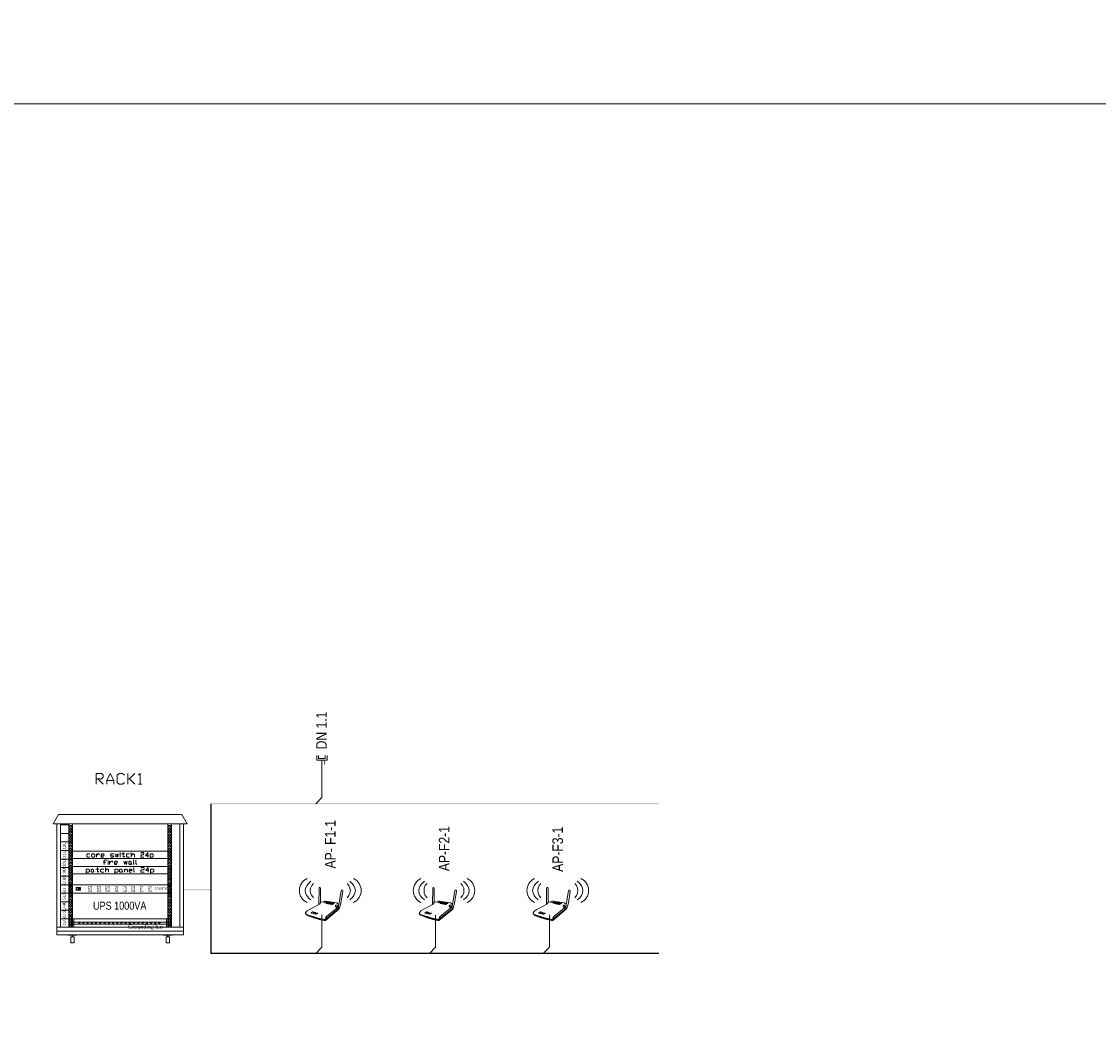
# Model space of a CAD drawing. Header units: millimetres. Extents: x 413 to 305578, y 115 to 38116.
# Tile 193 of 194: x 266504 to 286899, y 19217 to 38073. Entities that reach past the tile are written whole.
import ezdxf

# ---------------------------------------------------------------- set-up
doc = ezdxf.new("R2010")
doc.units = ezdxf.units.MM
for name, color, linetype in [('PDF _0', 1, 'Continuous'), ('PDF _CKC', 7, 'Continuous'), ('PDF _DN-Data-G', 5, 'Continuous'), ('PDF _E-ElectComm-G', 5, 'Continuous'), ('PDF _eleqtrooba', 7, 'Continuous'), ('PDF _Текст', 7, 'Continuous'), ('PDF _Форматка', 7, 'Continuous')]:
    doc.layers.add(name, color=color, linetype=linetype)
doc.styles.add('PDF Arial Narrow', font='ARIALN.TTF')
doc.styles.add('PDF Sylfaen', font='sylfaen.ttf')
doc.styles.add('PDF TimesNewRomanPSMT', font='arial.ttf')

msp = doc.modelspace()

# ---------------------------------------------------------------- linework, layer by layer
at = {"layer": 'PDF _0', "color": 4, "lineweight": 0}
for points in [[(272194, 23991), (272194, 23382), (272075, 23263)], [(272194, 21158), (272194, 20550), (272075, 20430)], [(274346, 21158), (274346, 20550), (274231, 20430)], [(276502, 21158), (276502, 20550), (276383, 20430)]]:
    msp.add_lwpolyline(points, dxfattribs=at)
at = {"layer": 'PDF _0', "color": 7, "lineweight": 0}
for points in [[(267918, 23637), (267918, 23835), (268017, 23835), (268049, 23804), (268049, 23768), (268017, 23736), (267918, 23736)], [(267950, 23736), (268049, 23637)], [(268117, 23637), (268117, 23704), (268184, 23835), (268252, 23704), (268252, 23637)], [(268117, 23704), (268252, 23704)], [(268451, 23668), (268419, 23637), (268352, 23637), (268316, 23668), (268316, 23804), (268352, 23835), (268419, 23835), (268451, 23804)], [(268519, 23637), (268519, 23835)], [(268650, 23835), (268550, 23736), (268519, 23736)], [(268550, 23736), (268650, 23637)], [(268717, 23804), (268749, 23835), (268749, 23637)], [(268717, 23637), (268785, 23637)], [(267242, 22885), (267242, 20924), (267170, 20924), (267170, 22885)], [(267468, 22885), (267468, 20924), (267401, 20924), (267401, 22885)], [(269342, 22885), (269342, 20924), (269274, 20924), (269274, 22885)], [(269505, 22885), (269505, 20924), (269573, 20924), (269573, 22885)], [(267441, 21707), (267425, 21707)], [(267425, 21683), (267441, 21683)], [(269314, 21707), (269298, 21707)], [(269298, 21683), (269314, 21683)], [(267441, 21616), (267425, 21616)], [(267425, 21588), (267441, 21588)], [(269314, 21616), (269298, 21616)], [(269298, 21588), (269314, 21588)]]:
    msp.add_lwpolyline(points, dxfattribs=at)
at = {"layer": 'PDF _0', "color": 251, "lineweight": 0, "true_color": 0x545454, "const_width": 27.8}
msp.add_lwpolyline([(278579, 20432), (270092, 20432), (270092, 23263)], dxfattribs=at)
at = {"layer": 'PDF _0', "color": 7, "lineweight": 0}
for points in [[(267206, 23060), (267102, 22885), (269640, 22885), (269537, 23060)], [(267417, 22853), (267452, 22853), (267452, 22821), (267417, 22821)], [(269294, 22853), (269326, 22853), (269326, 22821), (269294, 22821)], [(267417, 22797), (267452, 22797), (267452, 22765), (267417, 22765)], [(267417, 22742), (267452, 22742), (267452, 22710), (267417, 22710)], [(267417, 22690), (267452, 22690), (267452, 22658), (267417, 22658)], [(269294, 22797), (269326, 22797), (269326, 22765), (269294, 22765)], [(269294, 22742), (269326, 22742), (269326, 22710), (269294, 22710)], [(269294, 22690), (269326, 22690), (269326, 22658), (269294, 22658)], [(267417, 22634), (267452, 22634), (267452, 22602), (267417, 22602)], [(267417, 22578), (267452, 22578), (267452, 22547), (267417, 22547)], [(267417, 22531), (267452, 22531), (267452, 22495), (267417, 22495)], [(267417, 22475), (267452, 22475), (267452, 22439), (267417, 22439)], [(269294, 22634), (269326, 22634), (269326, 22602), (269294, 22602)], [(269294, 22578), (269326, 22578), (269326, 22547), (269294, 22547)], [(269294, 22531), (269326, 22531), (269326, 22495), (269294, 22495)], [(269294, 22475), (269326, 22475), (269326, 22439), (269294, 22439)], [(267417, 22419), (267452, 22419), (267452, 22384), (267417, 22384)], [(267417, 22368), (267452, 22368), (267452, 22336), (267417, 22336)], [(267417, 22312), (267452, 22312), (267452, 22280), (267417, 22280)], [(267417, 22256), (267452, 22256), (267452, 22224), (267417, 22224)], [(269294, 22419), (269326, 22419), (269326, 22384), (269294, 22384)], [(269294, 22368), (269326, 22368), (269326, 22336), (269294, 22336)], [(269294, 22312), (269326, 22312), (269326, 22280), (269294, 22280)], [(269294, 22256), (269326, 22256), (269326, 22224), (269294, 22224)], [(267417, 22205), (267452, 22205), (267452, 22173), (267417, 22173)], [(267417, 22149), (267452, 22149), (267452, 22117), (267417, 22117)], [(267417, 22093), (267452, 22093), (267452, 22061), (267417, 22061)], [(267417, 22045), (267452, 22045), (267452, 22010), (267417, 22010)], [(269294, 22205), (269326, 22205), (269326, 22173), (269294, 22173)], [(269294, 22149), (269326, 22149), (269326, 22117), (269294, 22117)], [(269294, 22093), (269326, 22093), (269326, 22061), (269294, 22061)], [(269294, 22045), (269326, 22045), (269326, 22010), (269294, 22010)], [(267417, 21990), (267452, 21990), (267452, 21954), (267417, 21954)], [(267417, 21934), (267452, 21934), (267452, 21898), (267417, 21898)], [(267417, 21882), (267452, 21882), (267452, 21850), (267417, 21850)], [(267417, 21827), (267452, 21827), (267452, 21795), (267417, 21795)], [(269294, 21990), (269326, 21990), (269326, 21954), (269294, 21954)], [(269294, 21934), (269326, 21934), (269326, 21898), (269294, 21898)], [(269294, 21882), (269326, 21882), (269326, 21850), (269294, 21850)], [(269294, 21827), (269326, 21827), (269326, 21795), (269294, 21795)], [(267417, 21771), (267452, 21771), (267452, 21739), (267417, 21739)], [(267417, 21723), (267452, 21723), (267452, 21687), (267417, 21687)], [(267417, 21667), (267452, 21667), (267452, 21632), (267417, 21632)], [(269294, 21771), (269326, 21771), (269326, 21739), (269294, 21739)], [(269294, 21723), (269326, 21723), (269326, 21687), (269294, 21687)], [(269294, 21667), (269326, 21667), (269326, 21632), (269294, 21632)], [(267417, 21612), (267452, 21612), (267452, 21576), (267417, 21576)], [(267417, 21560), (267452, 21560), (267452, 21528), (267417, 21528)], [(267417, 21504), (267452, 21504), (267452, 21473), (267417, 21473)], [(267417, 21449), (267452, 21449), (267452, 21417), (267417, 21417)], [(269294, 21612), (269326, 21612), (269326, 21576), (269294, 21576)], [(269294, 21560), (269326, 21560), (269326, 21528), (269294, 21528)], [(269294, 21504), (269326, 21504), (269326, 21473), (269294, 21473)], [(269294, 21449), (269326, 21449), (269326, 21417), (269294, 21417)], [(267417, 21397), (267452, 21397), (267452, 21365), (267417, 21365)], [(267417, 21341), (267452, 21341), (267452, 21309), (267417, 21309)], [(267417, 21286), (267452, 21286), (267452, 21254), (267417, 21254)], [(267417, 21238), (267452, 21238), (267452, 21202), (267417, 21202)], [(269294, 21397), (269326, 21397), (269326, 21365), (269294, 21365)], [(269294, 21341), (269326, 21341), (269326, 21309), (269294, 21309)], [(269294, 21286), (269326, 21286), (269326, 21254), (269294, 21254)], [(269294, 21238), (269326, 21238), (269326, 21202), (269294, 21202)], [(267401, 21083), (267492, 21083), (267492, 20924), (267401, 20924)], [(267417, 21182), (267452, 21182), (267452, 21146), (267417, 21146)], [(267417, 21126), (267452, 21126), (267452, 21091), (267417, 21091)], [(267417, 21075), (267452, 21075), (267452, 21043), (267417, 21043)], [(267417, 21019), (267452, 21019), (267452, 20987), (267417, 20987)], [(269251, 21083), (269342, 21083), (269342, 20924), (269251, 20924)], [(269294, 21182), (269326, 21182), (269326, 21146), (269294, 21146)], [(269294, 21126), (269326, 21126), (269326, 21091), (269294, 21091)], [(269294, 21075), (269326, 21075), (269326, 21043), (269294, 21043)], [(269294, 21019), (269326, 21019), (269326, 20987), (269294, 20987)], [(267170, 20924), (269573, 20924), (269573, 20852), (267170, 20852)], [(267170, 20852), (269573, 20852), (269573, 20784), (267170, 20784)], [(267417, 20963), (267452, 20963), (267452, 20932), (267417, 20932)], [(269294, 20963), (269326, 20963), (269326, 20932), (269294, 20932)], [(267389, 20784), (267548, 20784), (267548, 20772), (267389, 20772)], [(267437, 20745), (267500, 20745), (267500, 20629), (267437, 20629)], [(267472, 20772), (267464, 20772), (267464, 20745), (267472, 20745)], [(269354, 20784), (269195, 20784), (269195, 20772), (269354, 20772)], [(269306, 20745), (269243, 20745), (269243, 20629), (269306, 20629)], [(269278, 20772), (269270, 20772), (269270, 20745), (269278, 20745)]]:
    msp.add_lwpolyline(points, close=True, dxfattribs=at)
at = {"layer": 'PDF _0', "color": 252, "lineweight": 0, "true_color": 0x989898}
msp.add_lwpolyline([(267401, 22885), (267401, 22861), (267242, 22861), (267242, 22885)], dxfattribs=at)
for points in [[(267242, 22861), (267401, 22861), (267401, 22698), (267242, 22698)], [(267242, 22698), (267401, 22698), (267401, 22539), (267242, 22539)], [(267242, 22539), (267401, 22539), (267401, 22376), (267242, 22376)], [(267242, 22376), (267401, 22376), (267401, 22216), (267242, 22216)], [(267242, 22216), (267401, 22216), (267401, 22053), (267242, 22053)], [(267242, 22053), (267401, 22053), (267401, 21890), (267242, 21890)], [(267242, 21890), (267401, 21890), (267401, 21731), (267242, 21731)], [(267242, 21731), (267401, 21731), (267401, 21568), (267242, 21568)], [(267242, 21568), (267401, 21568), (267401, 21405), (267242, 21405)], [(267242, 21405), (267401, 21405), (267401, 21246), (267242, 21246)], [(267242, 21246), (267401, 21246), (267401, 21083), (267242, 21083)], [(267242, 21083), (267401, 21083), (267401, 20924), (267242, 20924)]]:
    msp.add_lwpolyline(points, close=True, dxfattribs=at)
at = {"layer": 'PDF _0', "lineweight": 0}
for points in [[(267620, 21624), (267620, 21675), (267540, 21675), (267540, 21624)], [(267401, 21568), (269342, 21568), (269342, 21083), (267401, 21083)]]:
    msp.add_lwpolyline(points, close=True, dxfattribs=at)
for points in [[(267560, 21660), (267560, 21640)], [(267580, 21675), (267580, 21624)]]:
    msp.add_lwpolyline(points, dxfattribs=at)
at = {"layer": 'PDF _0', "color": 5, "lineweight": 0, "const_width": 3.98}
for points in [[(267836, 21701), (267836, 21594), (267773, 21594), (267773, 21701)], [(267999, 21701), (267999, 21594), (267936, 21594), (267936, 21701)], [(268163, 21701), (268163, 21594), (268099, 21594), (268099, 21701)], [(268326, 21701), (268326, 21594), (268262, 21594), (268262, 21701)], [(268485, 21701), (268485, 21594), (268425, 21594), (268425, 21701)], [(268648, 21701), (268648, 21594), (268588, 21594), (268588, 21701)], [(268811, 21701), (268811, 21594), (268751, 21594), (268751, 21701)], [(268974, 21701), (268974, 21594), (268914, 21594), (268914, 21701)]]:
    msp.add_lwpolyline(points, close=True, dxfattribs=at)
at = {"layer": 'PDF _0', "color": 3, "lineweight": 0}
msp.add_lwpolyline([(269342, 21023), (267401, 21023), (267401, 20983), (269342, 20983)], close=True, dxfattribs=at)
at = {"layer": 'PDF _0', "lineweight": 0}
msp.add_circle((267596, 21650), 9.94, dxfattribs=at)
at = {"layer": 'PDF _0', "color": 3, "lineweight": 0}
for centre in [(267596, 21006), (267676, 21006), (267755, 21006), (267835, 21006), (267914, 21006), (267998, 21006), (268078, 21006), (268157, 21006), (268237, 21006), (268316, 21006), (268396, 21006), (268475, 21006), (268555, 21006), (268635, 21006), (268718, 21006), (268798, 21006), (268877, 21006), (268957, 21006), (269036, 21006), (269116, 21006)]:
    msp.add_circle(centre, 13.9, dxfattribs=at)
at = {"layer": 'PDF _0', "color": 7, "lineweight": 0}
for centre, start, end in [((267421, 21698), 89.9999, 270.0001), ((267421, 21607), 89.9999, 270.0001), ((267437, 21698), 269.9999, 90.0001), ((267437, 21607), 269.9999, 90.0001), ((269295, 21698), 89.9999, 270.0001), ((269295, 21607), 89.9999, 270.0001), ((269311, 21698), 269.9999, 90.0001), ((269311, 21607), 269.9999, 90.0001)]:
    msp.add_arc(centre, 13.9, start, end, dxfattribs=at)
at = {"layer": 'PDF _0', "color": 251, "true_color": 0x545454, "transparency": 33554559}
for points in [[(270094, 23279), (270094, 23251), (278579, 23279)], [(270094, 23251), (278579, 23279), (278579, 23251)], [(269573, 21652), (269573, 21624), (270094, 21652)], [(269573, 21624), (270094, 21652), (270094, 21624)]]:
    msp.add_solid(points, dxfattribs=at)
at = {"layer": 'PDF _0', "color": 5, "transparency": 33554559}
for points in [[(267799, 21660), (267787, 21660), (267799, 21636)], [(267787, 21660), (267799, 21636), (267787, 21636)], [(267822, 21683), (267814, 21683), (267822, 21663)], [(267814, 21683), (267822, 21663), (267814, 21663)], [(267822, 21632), (267814, 21632), (267822, 21612)], [(267814, 21632), (267822, 21612), (267814, 21612)], [(267962, 21660), (267950, 21660), (267962, 21636)], [(267950, 21660), (267962, 21636), (267950, 21636)], [(267986, 21683), (267978, 21683), (267986, 21663)], [(267978, 21683), (267986, 21663), (267978, 21663)], [(267986, 21632), (267978, 21632), (267986, 21612)], [(267978, 21632), (267986, 21612), (267978, 21612)], [(268121, 21660), (268113, 21660), (268121, 21636)], [(268113, 21660), (268121, 21636), (268113, 21636)], [(268149, 21683), (268137, 21683), (268149, 21663)], [(268137, 21683), (268149, 21663), (268137, 21663)], [(268149, 21632), (268137, 21632), (268149, 21612)], [(268137, 21632), (268149, 21612), (268137, 21612)], [(268284, 21660), (268276, 21660), (268284, 21636)], [(268276, 21660), (268284, 21636), (268276, 21636)], [(268312, 21683), (268300, 21683), (268312, 21663)], [(268300, 21683), (268312, 21663), (268300, 21663)], [(268312, 21632), (268300, 21632), (268312, 21612)], [(268300, 21632), (268312, 21612), (268300, 21612)], [(268447, 21660), (268439, 21660), (268447, 21636)], [(268439, 21660), (268447, 21636), (268439, 21636)], [(268475, 21683), (268463, 21683), (268475, 21663)], [(268463, 21683), (268475, 21663), (268463, 21663)], [(268475, 21632), (268463, 21632), (268475, 21612)], [(268463, 21632), (268475, 21612), (268463, 21612)], [(268610, 21660), (268602, 21660), (268610, 21636)], [(268602, 21660), (268610, 21636), (268602, 21636)], [(268638, 21683), (268626, 21683), (268638, 21663)], [(268626, 21683), (268638, 21663), (268626, 21663)], [(268638, 21632), (268626, 21632), (268638, 21612)], [(268626, 21632), (268638, 21612), (268626, 21612)], [(268773, 21660), (268761, 21660), (268773, 21636)], [(268761, 21660), (268773, 21636), (268761, 21636)], [(268797, 21683), (268789, 21683), (268797, 21663)], [(268789, 21683), (268797, 21663), (268789, 21663)], [(268797, 21632), (268789, 21632), (268797, 21612)], [(268789, 21632), (268797, 21612), (268789, 21612)], [(268936, 21660), (268924, 21660), (268936, 21636)], [(268924, 21660), (268936, 21636), (268924, 21636)], [(268960, 21683), (268952, 21683), (268960, 21663)], [(268952, 21683), (268960, 21663), (268952, 21663)], [(268960, 21632), (268952, 21632), (268960, 21612)], [(268952, 21632), (268960, 21612), (268952, 21612)]]:
    msp.add_solid(points, dxfattribs=at)
at = {"layer": 'PDF _CKC', "lineweight": 0}
msp.add_lwpolyline([(269342, 21731), (269342, 21568), (267401, 21568), (267401, 21731)], close=True, dxfattribs=at)
at = {"layer": 'PDF _DN-Data-G', "lineweight": 0}
for points in [[(271979, 21445), (271936, 21484), (271904, 21528), (271884, 21572), (271876, 21620), (271884, 21667), (271904, 21711), (271936, 21755), (271983, 21795)], [(272031, 21484), (271999, 21528), (271979, 21572), (271971, 21620), (271979, 21667), (271999, 21715), (272031, 21755)], [(272166, 21389), (272166, 21667), (272158, 21675), (272150, 21679), (272143, 21671), (272139, 21660), (272135, 21365), (272147, 21361)], [(272672, 21484), (272703, 21528), (272723, 21572), (272731, 21620), (272723, 21667), (272703, 21715), (272672, 21755)], [(272719, 21445), (272767, 21484), (272799, 21528), (272819, 21572), (272827, 21620), (272819, 21667), (272799, 21711), (272767, 21755), (272719, 21795)], [(274135, 21445), (274092, 21484), (274056, 21528), (274036, 21572), (274028, 21620), (274036, 21667), (274056, 21711), (274092, 21755), (274135, 21795)], [(274187, 21484), (274151, 21528), (274132, 21572), (274128, 21620), (274132, 21667), (274151, 21715), (274187, 21755)], [(274318, 21389), (274318, 21667), (274315, 21675), (274303, 21679), (274295, 21671), (274291, 21660), (274287, 21365), (274303, 21361)], [(274824, 21484), (274856, 21528), (274879, 21572), (274883, 21620), (274879, 21667), (274856, 21715), (274824, 21755)], [(274875, 21445), (274919, 21484), (274955, 21528), (274975, 21572), (274979, 21620), (274975, 21667), (274951, 21711), (274919, 21755), (274875, 21795)], [(276288, 21445), (276244, 21484), (276212, 21528), (276192, 21572), (276184, 21620), (276192, 21667), (276212, 21711), (276244, 21755), (276292, 21795)], [(276339, 21484), (276307, 21528), (276288, 21572), (276280, 21620), (276288, 21667), (276307, 21715), (276339, 21755)], [(276475, 21389), (276475, 21667), (276467, 21675), (276459, 21679), (276451, 21671), (276447, 21660), (276443, 21365), (276455, 21361)], [(276980, 21484), (277012, 21528), (277031, 21572), (277039, 21620), (277031, 21667), (277012, 21715), (276980, 21755)], [(277027, 21445), (277075, 21484), (277107, 21528), (277127, 21572), (277135, 21620), (277127, 21667), (277107, 21711), (277075, 21755), (277027, 21795)], [(271904, 21166), (271936, 21146), (272011, 21122), (272147, 21083), (272258, 21063), (272516, 21282), (272512, 21266), (272258, 21051), (272234, 21051), (272143, 21071), (272019, 21107), (271920, 21146), (271904, 21154), (271904, 21170), (271888, 21174), (271884, 21182), (271884, 21198), (271896, 21214), (271916, 21234), (271956, 21258), (272158, 21369), (272162, 21385), (272174, 21397), (272186, 21405), (272214, 21401), (272246, 21421), (272270, 21421), (272473, 21385), (272489, 21377), (272501, 21369), (272509, 21349)], [(274056, 21166), (274092, 21146), (274167, 21122), (274299, 21083), (274410, 21063), (274673, 21282), (274669, 21266), (274410, 21051), (274386, 21051), (274295, 21071), (274171, 21107), (274076, 21146), (274056, 21154), (274056, 21170), (274040, 21174), (274036, 21182), (274040, 21198), (274052, 21214), (274068, 21234), (274112, 21258), (274315, 21369), (274315, 21385), (274326, 21397), (274342, 21405), (274370, 21401), (274398, 21421), (274422, 21421), (274625, 21385), (274645, 21377), (274653, 21369), (274665, 21349)], [(276212, 21166), (276244, 21146), (276319, 21122), (276455, 21083), (276566, 21063), (276825, 21282), (276821, 21266), (276566, 21051), (276542, 21051), (276451, 21071), (276327, 21107), (276228, 21146), (276212, 21154), (276212, 21170), (276196, 21174), (276192, 21182), (276192, 21198), (276204, 21214), (276224, 21234), (276264, 21258), (276467, 21369), (276471, 21385), (276483, 21397), (276494, 21405), (276522, 21401), (276554, 21421), (276578, 21421), (276781, 21385), (276797, 21377), (276809, 21369), (276817, 21349)], [(272509, 21282), (272254, 21071), (272123, 21099), (272027, 21126), (271940, 21154), (271896, 21174), (271888, 21178), (271884, 21190)], [(272254, 21071), (272258, 21095), (272278, 21126), (272473, 21286), (272461, 21305), (272453, 21321), (272449, 21333), (272453, 21341), (272461, 21345), (272477, 21341), (272481, 21337)], [(272493, 21298), (272489, 21290), (272485, 21290), (272481, 21294), (272477, 21305), (272481, 21317), (272485, 21329), (272489, 21333), (272493, 21329), (272493, 21321), (272505, 21321)], [(272493, 21321), (272489, 21313), (272489, 21305), (272493, 21298), (272505, 21298)], [(274665, 21282), (274410, 21071), (274279, 21099), (274183, 21126), (274092, 21154), (274052, 21174), (274040, 21178), (274040, 21190)], [(274398, 21389), (274398, 21389)], [(274410, 21071), (274414, 21095), (274430, 21126), (274629, 21286), (274617, 21305), (274605, 21321), (274605, 21333), (274609, 21341), (274617, 21345), (274629, 21341), (274637, 21337)], [(274649, 21298), (274645, 21290), (274637, 21290), (274633, 21294), (274633, 21305), (274633, 21317), (274637, 21329), (274645, 21333), (274645, 21329), (274649, 21321), (274661, 21321)], [(274649, 21321), (274645, 21313), (274645, 21305), (274649, 21298), (274657, 21298)], [(276817, 21282), (276562, 21071), (276431, 21099), (276335, 21126), (276248, 21154), (276204, 21174), (276196, 21178), (276192, 21190)], [(276562, 21071), (276566, 21095), (276586, 21126), (276781, 21286), (276769, 21305), (276761, 21321), (276757, 21333), (276761, 21341), (276769, 21345), (276785, 21341), (276789, 21337)], [(276801, 21298), (276797, 21290), (276793, 21290), (276789, 21294), (276785, 21305), (276789, 21317), (276793, 21329), (276797, 21333), (276801, 21329), (276801, 21321), (276813, 21321)], [(276801, 21321), (276797, 21313), (276797, 21305), (276801, 21298), (276813, 21298)]]:
    msp.add_lwpolyline(points, dxfattribs=at)
for points in [[(272509, 21282), (272524, 21282), (272552, 21385), (272588, 21604), (272588, 21616), (272580, 21624), (272564, 21624), (272556, 21612), (272505, 21317), (272505, 21294)], [(274665, 21282), (274680, 21282), (274704, 21385), (274740, 21604), (274740, 21616), (274732, 21624), (274716, 21624), (274712, 21612), (274657, 21317), (274657, 21294)], [(276817, 21282), (276833, 21282), (276860, 21385), (276896, 21604), (276896, 21616), (276888, 21624), (276872, 21624), (276864, 21612), (276813, 21317), (276813, 21294)], [(272007, 21194), (272031, 21206), (272035, 21214), (272031, 21214), (272015, 21214), (271991, 21202), (271987, 21194), (271991, 21190)], [(272242, 21385), (272254, 21385), (272290, 21405), (272294, 21409), (272286, 21409), (272282, 21409), (272246, 21389), (272242, 21389)], [(272278, 21377), (272286, 21377), (272322, 21397), (272326, 21401), (272318, 21405), (272314, 21401), (272278, 21385), (272274, 21381)], [(272310, 21369), (272318, 21369), (272353, 21393), (272357, 21397), (272349, 21397), (272345, 21397), (272310, 21377), (272306, 21373)], [(272341, 21365), (272353, 21365), (272389, 21385), (272393, 21389), (272385, 21393), (272381, 21389), (272345, 21373), (272341, 21369)], [(272377, 21357), (272385, 21357), (272421, 21377), (272425, 21381), (272417, 21385), (272413, 21381), (272377, 21365), (272373, 21361)], [(274163, 21194), (274187, 21206), (274191, 21214), (274183, 21214), (274171, 21214), (274147, 21202), (274139, 21194), (274147, 21190)], [(274398, 21385), (274410, 21385), (274442, 21405), (274446, 21409), (274442, 21409), (274434, 21409), (274398, 21389)], [(274430, 21377), (274442, 21377), (274478, 21397), (274478, 21401), (274474, 21405), (274466, 21401), (274434, 21385), (274430, 21381)], [(274462, 21369), (274474, 21369), (274509, 21393), (274509, 21397), (274505, 21397), (274501, 21397), (274466, 21377), (274462, 21373)], [(274497, 21365), (274509, 21365), (274541, 21385), (274545, 21389), (274541, 21393), (274533, 21389), (274497, 21373), (274497, 21369)], [(274529, 21357), (274541, 21357), (274577, 21377), (274577, 21381), (274573, 21385), (274565, 21381), (274533, 21365), (274529, 21361)], [(276315, 21194), (276339, 21206), (276343, 21214), (276339, 21214), (276323, 21214), (276300, 21202), (276296, 21194), (276300, 21190)], [(276550, 21385), (276562, 21385), (276598, 21405), (276602, 21409), (276594, 21409), (276590, 21409), (276554, 21389), (276550, 21389)], [(276586, 21377), (276594, 21377), (276630, 21397), (276634, 21401), (276626, 21405), (276622, 21401), (276586, 21385), (276582, 21381)], [(276618, 21369), (276626, 21369), (276662, 21393), (276665, 21397), (276658, 21397), (276654, 21397), (276618, 21377), (276614, 21373)], [(276650, 21365), (276662, 21365), (276697, 21385), (276701, 21389), (276693, 21393), (276689, 21389), (276654, 21373), (276650, 21369)], [(276685, 21357), (276693, 21357), (276729, 21377), (276733, 21381), (276725, 21385), (276721, 21381), (276685, 21365), (276681, 21361)], [(272047, 21186), (272071, 21198), (272075, 21206), (272067, 21206), (272055, 21206), (272031, 21194), (272027, 21186), (272031, 21182)], [(272087, 21174), (272111, 21186), (272115, 21194), (272107, 21194), (272095, 21194), (272071, 21182), (272063, 21174), (272071, 21170)], [(274199, 21186), (274223, 21198), (274227, 21206), (274223, 21206), (274207, 21206), (274183, 21194), (274179, 21186), (274183, 21182)], [(274239, 21174), (274263, 21186), (274267, 21194), (274263, 21194), (274247, 21194), (274223, 21182), (274219, 21174), (274223, 21170)], [(276355, 21186), (276379, 21198), (276383, 21206), (276375, 21206), (276363, 21206), (276339, 21194), (276335, 21186), (276339, 21182)], [(276395, 21174), (276419, 21186), (276423, 21194), (276415, 21194), (276403, 21194), (276379, 21182), (276371, 21174), (276379, 21170)]]:
    msp.add_lwpolyline(points, close=True, dxfattribs=at)
for centre, start, end in [((272017, 21620), 114.8884, 245.1116), ((272686, 21620), 294.8884, 65.1116), ((274173, 21620), 114.8884, 245.1116), ((274838, 21620), 294.8884, 65.1116), ((276325, 21620), 114.8884, 245.1116), ((276994, 21620), 294.8884, 65.1116)]:
    msp.add_arc(centre, 250, start, end, dxfattribs=at)
at = {"layer": 'PDF _E-ElectComm-G', "lineweight": 0}
for points in [[(272194, 23991), (272194, 24086), (272099, 24086), (272099, 24178), (272099, 24086), (272290, 24086), (272290, 24178)], [(272131, 24178), (272131, 24118), (272254, 24118), (272254, 24178)]]:
    msp.add_lwpolyline(points, dxfattribs=at)
at = {"layer": 'PDF _eleqtrooba', "lineweight": 0}
for points in [[(267468, 22368), (269274, 22368)], [(267799, 22312), (267755, 22312), (267739, 22296), (267739, 22264), (267755, 22252), (267799, 22252)], [(267922, 22252), (267922, 22312)], [(267922, 22280), (267950, 22312), (267966, 22312), (267982, 22296)], [(268009, 22280), (268057, 22280), (268069, 22296), (268057, 22312), (268025, 22312), (268009, 22296), (268009, 22264), (268025, 22252), (268057, 22252)], [(268192, 22252), (268236, 22252), (268252, 22264), (268236, 22280), (268204, 22280), (268192, 22296), (268204, 22312), (268252, 22312)], [(268280, 22312), (268296, 22252), (268312, 22312), (268324, 22252), (268340, 22312)], [(268371, 22324), (268371, 22340)], [(268371, 22252), (268371, 22312)], [(268399, 22312), (268459, 22312)], [(268431, 22340), (268431, 22264), (268447, 22252), (268459, 22264)], [(268550, 22312), (268507, 22312), (268491, 22296), (268491, 22264), (268507, 22252), (268550, 22252)], [(268582, 22252), (268582, 22340)], [(268582, 22280), (268610, 22312), (268626, 22312), (268642, 22296), (268642, 22252)], [(268761, 22324), (268777, 22340), (268805, 22340), (268821, 22324), (268821, 22312), (268805, 22296), (268777, 22296), (268761, 22280), (268761, 22252), (268821, 22252)], [(268912, 22280), (268849, 22280), (268896, 22340), (268896, 22252)], [(268940, 22220), (268940, 22312)], [(268940, 22296), (268956, 22312), (268984, 22312), (269000, 22296), (269000, 22264), (268984, 22252), (268940, 22252)], [(267468, 22224), (269274, 22224)], [(267468, 22077), (269274, 22077)], [(267942, 22057), (267942, 21982), (267958, 21966), (267970, 21982)], [(268053, 22157), (268101, 22157)], [(268113, 22189), (268101, 22201), (268085, 22201), (268069, 22189), (268069, 22113)], [(268093, 21966), (268093, 22057)], [(268145, 22189), (268145, 22201)], [(268145, 22113), (268145, 22173)], [(268172, 22113), (268172, 22173)], [(268172, 22141), (268204, 22173), (268220, 22173), (268232, 22157)], [(268264, 22141), (268308, 22141), (268324, 22157), (268308, 22173), (268280, 22173), (268264, 22157), (268264, 22129), (268280, 22113), (268308, 22113)], [(268443, 22173), (268459, 22113), (268475, 22173), (268491, 22113), (268503, 22173)], [(268578, 22129), (268594, 22113)], [(268622, 22201), (268622, 22129), (268638, 22113)], [(268630, 22057), (268630, 21982), (268646, 21966)], [(268670, 22201), (268670, 22129), (268686, 22113)], [(268765, 22041), (268781, 22057), (268813, 22057), (268825, 22041), (268825, 22025), (268813, 22014), (268781, 22014), (268765, 21998), (268765, 21966), (268825, 21966)], [(268916, 21998), (268857, 21998), (268900, 22057), (268900, 21966)], [(267468, 21934), (269274, 21934)], [(267731, 21938), (267731, 22025)], [(267731, 22014), (267747, 22025), (267775, 22025), (267791, 22014), (267791, 21982), (267775, 21966), (267731, 21966)], [(267866, 21982), (267882, 21966)], [(267910, 22025), (267970, 22025)], [(268061, 22025), (268017, 22025), (268001, 22014), (268001, 21982), (268017, 21966), (268061, 21966)], [(268093, 21998), (268121, 22025), (268137, 22025), (268153, 22014), (268153, 21966)], [(268272, 21938), (268272, 22025)], [(268272, 22014), (268288, 22025), (268316, 22025), (268332, 22014), (268332, 21982), (268316, 21966), (268272, 21966)], [(268407, 21982), (268423, 21966)], [(268451, 21966), (268451, 22025)], [(268451, 21998), (268483, 22025), (268495, 22025), (268511, 22014), (268511, 21966)], [(268542, 21998), (268586, 21998), (268602, 22014), (268586, 22025), (268558, 22025), (268542, 22014), (268542, 21982), (268558, 21966), (268586, 21966)], [(268948, 21938), (268948, 22025)], [(268948, 22014), (268960, 22025), (268992, 22025), (269008, 22014), (269008, 21982), (268992, 21966), (268948, 21966)]]:
    msp.add_lwpolyline(points, dxfattribs=at)
for points in [[(267874, 22252), (267846, 22252), (267830, 22264), (267830, 22296), (267846, 22312), (267874, 22312), (267890, 22296), (267890, 22264)], [(268562, 22113), (268550, 22113), (268534, 22129), (268534, 22157), (268550, 22173), (268562, 22173), (268578, 22157), (268578, 22129)], [(267850, 21966), (267838, 21966), (267822, 21982), (267822, 22014), (267838, 22025), (267850, 22025), (267866, 22014), (267866, 21982)], [(268391, 21966), (268375, 21966), (268359, 21982), (268359, 22014), (268375, 22025), (268391, 22025), (268407, 22014), (268407, 21982)]]:
    msp.add_lwpolyline(points, close=True, dxfattribs=at)
at = {"layer": 'PDF _Форматка', "lineweight": 0}
msp.add_lwpolyline([(248139, 38073), (248139, 36513), (248139, 361), (302630, 361), (302630, 36513), (259441, 36513)], dxfattribs=at)

# ---------------------------------------------------------------- texts
at = {"layer": 'PDF _Текст', "char_height": 200, "attachment_point": 4, "rotation": 90, "style": 'PDF Arial Narrow'}
for s, insert in [('DN 1.1', (272184, 24294)), ('AP- F1-1', (272351, 22038)), ('AP-F2-1', (274507, 21987)), ('AP-F3-1', (276659, 21975))]:
    msp.add_mtext(s, dxfattribs=dict(at, insert=insert))
at = {"layer": 'PDF _Текст', "color": 1, "insert": (272221, 24043), "char_height": 85, "attachment_point": 4, "style": 'PDF TimesNewRomanPSMT'}
msp.add_mtext('I', dxfattribs=at)
at = {"layer": 'PDF _Текст', "color": 252, "true_color": 0x989898, "insert": (267314, 20952), "char_height": 56.92, "attachment_point": 4, "rotation": 90, "style": 'PDF TimesNewRomanPSMT'}
msp.add_mtext('1U 2U 3U 4U 5U 6U 7U 8U 9U 10U 11U 12U', dxfattribs=at)
at = {"layer": 'PDF _Текст', "color": 3, "insert": (269026, 21658), "char_height": 40, "attachment_point": 4, "style": 'PDF Arial Narrow'}
msp.add_mtext('PDU 8*10A', dxfattribs=at)
at = {"layer": 'PDF _Текст', "attachment_point": 4}
for s, insert, char_height, style in [('UPS 1000VA', (267857, 21332), 150, 'PDF Arial Narrow'), ('Grounding bar', (268521, 20923), 74.05, 'PDF Sylfaen')]:
    msp.add_mtext(s, dxfattribs=dict(at, insert=insert, char_height=char_height, style=style))

doc.saveas('drawing.dxf')
